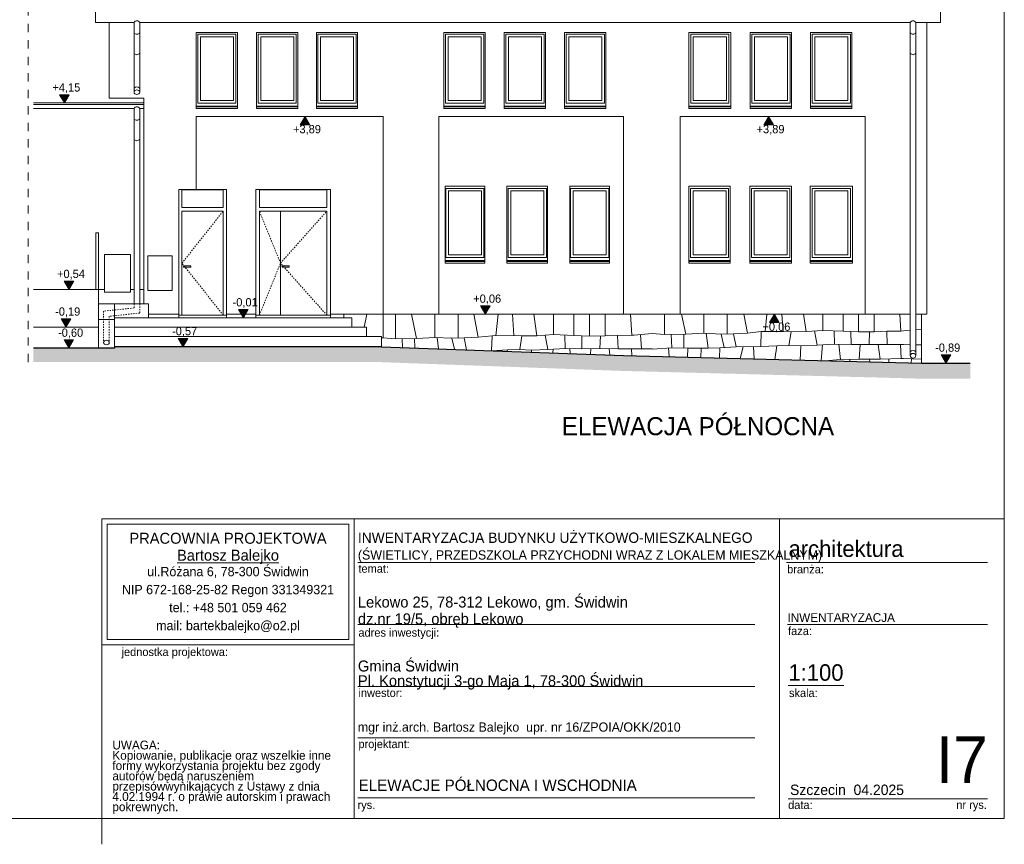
# Model space of a CAD drawing. Extents: x -510370 to -355890, y -22547 to 182180.
# Tile 2 of 256: x -488712 to -469620, y -22547 to -6560. Entities that reach past the tile are written whole.
import ezdxf

# ---------------------------------------------------------------- set-up
doc = ezdxf.new("R2010")
doc.units = 0
doc.header["$MEASUREMENT"] = 0
doc.linetypes.add('Hidden Line', pattern=[50, 25, -25])
doc.linetypes.add('Przerywana', pattern=[320, 160, -160])
for name, color, linetype, lineweight in [('Arch opisy_Nr_Pióra__21', 7, 'Continuous', 9), ('ARCH TABELA_Nr_Pióra__1', 7, 'Continuous', 25), ('ARCH TABELA_Nr_Pióra__21', 7, 'Continuous', 9), ('ARCH TABELA_Nr_Pióra__7', 7, 'Continuous', 13), ('arch wypelnienia_Nr_Pióra__21', 7, 'Continuous', 9), ('INWENT DACH_Nr_Pióra__21', 7, 'Continuous', 9), ('INWENT OPISY_Nr_Pióra__21', 7, 'Continuous', 9), ('INWENT RURY SPUSTOWE_Nr_Pióra__21', 7, 'Continuous', 9), ('INWENT TEREN_Nr_Pióra__1', 7, 'Continuous', 25), ('INWENT WYMIARY_Nr_Pióra__21', 7, 'Continuous', 9), ('INWENT. DRZWI_Nr_Pióra__5', 7, 'Continuous', 13), ('INWENT. OKNA_Nr_Pióra__5', 7, 'Continuous', 13), ('INWENT.ŚCIANY_Nr_Pióra__21', 7, 'Continuous', 9), ('Istniejące schody_Nr_Pióra__21', 7, 'Continuous', 9), ('Istniejące schody_Nr_Pióra__5', 7, 'Continuous', 13)]:
    doc.layers.add(name, color=color, linetype=linetype, lineweight=lineweight)
doc.layers.add('INWENT WYMIARY', color=7, linetype='Continuous')
doc.layers.add('INWENT.ŚCIANY_Nr_Pióra__2', color=7, linetype='Continuous', lineweight=13, true_color=0x7f7f7f)
doc.styles.add('GENERATED_STYLE_1', font='txt')
doc.styles.add('GENERATED_STYLE_5', font='txt')
doc.styles.add('GENERATED_STYLE_6', font='txt')
doc.styles.add('GENERATED_STYLE_7', font='txt')
doc.styles.add('GENERATED_STYLE_8', font='txt')
doc.styles.add('GENERATED_STYLE_9', font='txt')

# ---------------------------------------------------------------- blocks, each defined once
blk = doc.blocks.new('Wymiary_16', base_point=(-474077, -12270))
at = {"layer": 'INWENT WYMIARY_Nr_Pióra__21', "linetype": 'Continuous'}
blk.add_hatch(color=256, dxfattribs=at).paths.add_polyline_path([(-474077, -12270), (-474170, -12430), (-473984, -12430)], flags=0)
for p, q in [((-474077, -12270), (-474197, -12270)), ((-474077, -12270), (-474170, -12430)), ((-474077, -12270), (-473957, -12270)), ((-473984, -12430), (-474077, -12270)), ((-474170, -12430), (-473984, -12430))]:
    blk.add_line(p, q, dxfattribs=at)
at = {"layer": 'INWENT WYMIARY_Nr_Pióra__21', "insert": (-474310, -12622), "char_height": 160, "attachment_point": 7, "style": 'GENERATED_STYLE_1'}
blk.add_mtext('{+0,06}', dxfattribs=at)
blk = doc.blocks.new('Wymiary_89', base_point=(-485548, -12900))
at = {"layer": 'INWENT WYMIARY_Nr_Pióra__21', "linetype": 'Continuous'}
blk.add_hatch(color=256, dxfattribs=at).paths.add_polyline_path([(-485548, -12900), (-485641, -12740), (-485455, -12740)], flags=0)
for p, q in [((-485548, -12900), (-485641, -12740)), ((-485641, -12740), (-485455, -12740)), ((-485455, -12740), (-485548, -12900)), ((-485548, -12900), (-485668, -12900)), ((-485548, -12900), (-485428, -12900))]:
    blk.add_line(p, q, dxfattribs=at)
at = {"layer": 'INWENT WYMIARY_Nr_Pióra__21', "insert": (-485758, -12708), "char_height": 160, "attachment_point": 7, "style": 'GENERATED_STYLE_1'}
blk.add_mtext('{-0,57}', dxfattribs=at)
blk = doc.blocks.new('Wymiary_90', base_point=(-487757, -12930))
at = {"layer": 'INWENT WYMIARY_Nr_Pióra__21', "linetype": 'Continuous'}
blk.add_hatch(color=256, dxfattribs=at).paths.add_polyline_path([(-487757, -12930), (-487850, -12770), (-487665, -12770)], flags=0)
for p, q in [((-487757, -12930), (-487850, -12770)), ((-487850, -12770), (-487665, -12770)), ((-487665, -12770), (-487757, -12930)), ((-487757, -12930), (-487877, -12930)), ((-487757, -12930), (-487637, -12930))]:
    blk.add_line(p, q, dxfattribs=at)
at = {"layer": 'INWENT WYMIARY_Nr_Pióra__21', "insert": (-487968, -12738), "char_height": 160, "attachment_point": 7, "style": 'GENERATED_STYLE_1'}
blk.add_mtext('{-0,60}', dxfattribs=at)
blk = doc.blocks.new('Wymiary_93', base_point=(-484374, -12340))
at = {"layer": 'INWENT WYMIARY_Nr_Pióra__21', "linetype": 'Continuous'}
blk.add_hatch(color=256, dxfattribs=at).paths.add_polyline_path([(-484374, -12340), (-484467, -12180), (-484282, -12180)], flags=0)
for p, q in [((-484374, -12340), (-484467, -12180)), ((-484467, -12180), (-484282, -12180)), ((-484282, -12180), (-484374, -12340)), ((-484374, -12340), (-484494, -12340)), ((-484374, -12340), (-484254, -12340))]:
    blk.add_line(p, q, dxfattribs=at)
at = {"layer": 'INWENT WYMIARY_Nr_Pióra__21', "insert": (-484584, -12148), "char_height": 160, "attachment_point": 7, "style": 'GENERATED_STYLE_1'}
blk.add_mtext('{-0,01}', dxfattribs=at)
blk = doc.blocks.new('Wymiary_94', base_point=(-479685, -12270))
at = {"layer": 'INWENT WYMIARY_Nr_Pióra__21', "linetype": 'Continuous'}
blk.add_hatch(color=256, dxfattribs=at).paths.add_polyline_path([(-479685, -12270), (-479778, -12110), (-479592, -12110)], flags=0)
for p, q in [((-479685, -12270), (-479778, -12110)), ((-479778, -12110), (-479592, -12110)), ((-479592, -12110), (-479685, -12270)), ((-479685, -12270), (-479805, -12270)), ((-479685, -12270), (-479565, -12270))]:
    blk.add_line(p, q, dxfattribs=at)
at = {"layer": 'INWENT WYMIARY_Nr_Pióra__21', "insert": (-479918, -12078), "char_height": 160, "attachment_point": 7, "style": 'GENERATED_STYLE_1'}
blk.add_mtext('{+0,06}', dxfattribs=at)
blk = doc.blocks.new('Wymiary_95', base_point=(-470752, -13220))
at = {"layer": 'INWENT WYMIARY_Nr_Pióra__21', "linetype": 'Continuous'}
blk.add_hatch(color=256, dxfattribs=at).paths.add_polyline_path([(-470752, -13220), (-470845, -13060), (-470659, -13060)], flags=0)
for p, q in [((-470752, -13220), (-470845, -13060)), ((-470845, -13060), (-470659, -13060)), ((-470659, -13060), (-470752, -13220)), ((-470752, -13220), (-470872, -13220)), ((-470752, -13220), (-470632, -13220))]:
    blk.add_line(p, q, dxfattribs=at)
at = {"layer": 'INWENT WYMIARY_Nr_Pióra__21', "insert": (-470962, -13028), "char_height": 160, "attachment_point": 7, "style": 'GENERATED_STYLE_1'}
blk.add_mtext('{-0,89}', dxfattribs=at)
blk = doc.blocks.new('Wymiary_98', base_point=(-483179, -8440))
at = {"layer": 'INWENT WYMIARY_Nr_Pióra__21', "linetype": 'Continuous'}
blk.add_hatch(color=256, dxfattribs=at).paths.add_polyline_path([(-483179, -8440), (-483272, -8600), (-483086, -8600)], flags=0)
for p, q in [((-483179, -8440), (-483299, -8440)), ((-483179, -8440), (-483272, -8600)), ((-483179, -8440), (-483059, -8440)), ((-483086, -8600), (-483179, -8440)), ((-483272, -8600), (-483086, -8600))]:
    blk.add_line(p, q, dxfattribs=at)
at = {"layer": 'INWENT WYMIARY_Nr_Pióra__21', "insert": (-483412, -8792), "char_height": 160, "attachment_point": 7, "style": 'GENERATED_STYLE_1'}
blk.add_mtext('{+3,89}', dxfattribs=at)
blk = doc.blocks.new('Wymiary_99', base_point=(-474191, -8440))
at = {"layer": 'INWENT WYMIARY_Nr_Pióra__21', "linetype": 'Continuous'}
blk.add_hatch(color=256, dxfattribs=at).paths.add_polyline_path([(-474191, -8440), (-474284, -8600), (-474098, -8600)], flags=0)
for p, q in [((-474191, -8440), (-474311, -8440)), ((-474191, -8440), (-474284, -8600)), ((-474191, -8440), (-474071, -8440)), ((-474098, -8600), (-474191, -8440)), ((-474284, -8600), (-474098, -8600))]:
    blk.add_line(p, q, dxfattribs=at)
at = {"layer": 'INWENT WYMIARY_Nr_Pióra__21', "insert": (-474424, -8792), "char_height": 160, "attachment_point": 7, "style": 'GENERATED_STYLE_1'}
blk.add_mtext('{+3,89}', dxfattribs=at)
blk = doc.blocks.new('Wymiary_111', base_point=(-487845, -8175))
at = {"layer": 'INWENT WYMIARY_Nr_Pióra__21', "linetype": 'Continuous'}
blk.add_hatch(color=256, dxfattribs=at).paths.add_polyline_path([(-487845, -8175), (-487938, -8015), (-487752, -8015)], flags=0)
for p, q in [((-487845, -8175), (-487938, -8015)), ((-487938, -8015), (-487752, -8015)), ((-487752, -8015), (-487845, -8175)), ((-487845, -8175), (-487965, -8175)), ((-487845, -8175), (-487725, -8175))]:
    blk.add_line(p, q, dxfattribs=at)
at = {"layer": 'INWENT WYMIARY_Nr_Pióra__21', "insert": (-488078, -7983), "char_height": 160, "attachment_point": 7, "style": 'GENERATED_STYLE_1'}
blk.add_mtext('{+4,15}', dxfattribs=at)
blk = doc.blocks.new('Wymiary_116', base_point=(-487755, -11790))
at = {"layer": 'INWENT WYMIARY_Nr_Pióra__21', "linetype": 'Continuous'}
blk.add_hatch(color=256, dxfattribs=at).paths.add_polyline_path([(-487755, -11790), (-487848, -11630), (-487662, -11630)], flags=0)
for p, q in [((-487755, -11790), (-487848, -11630)), ((-487848, -11630), (-487662, -11630)), ((-487662, -11630), (-487755, -11790)), ((-487755, -11790), (-487875, -11790)), ((-487755, -11790), (-487635, -11790))]:
    blk.add_line(p, q, dxfattribs=at)
at = {"layer": 'INWENT WYMIARY_Nr_Pióra__21', "insert": (-487988, -11598), "char_height": 160, "attachment_point": 7, "style": 'GENERATED_STYLE_1'}
blk.add_mtext('{+0,54}', dxfattribs=at)
blk = doc.blocks.new('Wymiary_117', base_point=(-487815, -12520))
at = {"layer": 'INWENT WYMIARY_Nr_Pióra__21', "linetype": 'Continuous'}
blk.add_hatch(color=256, dxfattribs=at).paths.add_polyline_path([(-487815, -12520), (-487908, -12360), (-487722, -12360)], flags=0)
for p, q in [((-487815, -12520), (-487908, -12360)), ((-487908, -12360), (-487722, -12360)), ((-487722, -12360), (-487815, -12520)), ((-487815, -12520), (-487935, -12520)), ((-487815, -12520), (-487695, -12520))]:
    blk.add_line(p, q, dxfattribs=at)
at = {"layer": 'INWENT WYMIARY_Nr_Pióra__21', "insert": (-488025, -12328), "char_height": 160, "attachment_point": 7, "style": 'GENERATED_STYLE_1'}
blk.add_mtext('{-0,19}', dxfattribs=at)

msp = doc.modelspace()

# ---------------------------------------------------------------- hatches: boundary and pattern name
at = {"layer": 'arch wypelnienia_Nr_Pióra__21', "linetype": 'Continuous'}
msp.add_hatch(color=256, dxfattribs=at).paths.add_polyline_path([(-488444.9, -12929.6), (-488444.9, -13199.4), (-481705.8, -13199.4), (-477014.3, -13369.5), (-471228.8, -13519.6), (-471224.9, -13519.6), (-470279.2, -13519.6), (-470279.2, -13219.6), (-471224.9, -13219.6), (-477004.9, -13069.6), (-481694.9, -12899.6), (-486874.9, -12899.6), (-486874.9, -12929.6)], flags=0)

# ---------------------------------------------------------------- linework, layer by layer
at = {"layer": 'ARCH TABELA_Nr_Pióra__21', "linetype": 'Continuous'}
for p, q in [((-469619.9, 6402.6), (-469619.9, -22047.4)), ((-487119.9, -16236.2), (-469619.9, -16236.2)), ((-487119.9, -22047.4), (-487119.9, -16236.2)), ((-487119.9, -16236.2), (-482226.3, -16236.2)), ((-487119.9, -18683), (-487119.9, -16236.2)), ((-487013.6, -16342.6), (-482332.7, -16342.6)), ((-487013.6, -18576.6), (-487013.6, -16342.6)), ((-482332.7, -18576.6), (-482332.7, -16342.6)), ((-482226.3, -16236.2), (-482226.3, -22047.4)), ((-482226.3, -18683), (-482226.3, -16236.2)), ((-473981.6, -16236.2), (-473981.6, -22047.4)), ((-469619.9, -16236.2), (-469619.9, -22047.4)), ((-482226.3, -22047.4), (-482226.3, -16636.2)), ((-482154.1, -17086.2), (-474454.3, -17086.2)), ((-473842.3, -17086.2), (-469943, -17086.2)), ((-482154.1, -18286.2), (-474454.3, -18286.2)), ((-473824.9, -18286.2), (-469943, -18286.2)), ((-487119.9, -18683), (-482226.3, -18683)), ((-487013.6, -18576.6), (-482332.7, -18576.6)), ((-473813.1, -19468.9), (-472733.4, -19468.9)), ((-482154.1, -19486.2), (-474454.3, -19486.2)), ((-482154.1, -20486.2), (-474454.3, -20486.2)), ((-482154.1, -21647.4), (-474454.3, -21647.4)), ((-473813.1, -21665), (-471531.3, -21665)), ((-471531.3, -21665), (-469943, -21665)), ((-469619.9, -22047.4), (-510369.9, -22047.4)), ((-487119.9, -22547.4), (-487119.9, -22047.4)), ((-487119.9, -22047.4), (-482226.3, -22047.4)), ((-469619.9, -22047.4), (-482226.3, -22047.4))]:
    msp.add_line(p, q, dxfattribs=at)
at = {"layer": 'INWENT DACH_Nr_Pióra__21', "linetype": 'Continuous'}
for p, q in [((-487244.9, -6612.5), (-487244.9, 1576.7)), ((-470854.9, 1576.7), (-470854.9, -6612.5))]:
    msp.add_line(p, q, dxfattribs=at)
for centre in [(-486439.9, -7905.5), (-471389.9, -13015.5)]:
    msp.add_ellipse(centre, major_axis=(55, 0), ratio=0.801342, start_param=0, end_param=3.1415927, dxfattribs=at)
for centre in [(-486439.9, -7965.5), (-487029.9, -12819.6), (-471389.9, -13075.5)]:
    msp.add_ellipse(centre, major_axis=(55, 0), ratio=0.801342, dxfattribs=at)
at = {"layer": 'INWENT OPISY_Nr_Pióra__21', "linetype": 'Przerywana'}
msp.add_line((-488550.5, -13199.4), (-488550.5, -5369.6), dxfattribs=at)
at = {"layer": 'INWENT RURY SPUSTOWE_Nr_Pióra__21', "linetype": 'Continuous'}
for p, q in [((-487244.9, -6612.5), (-486494.9, -6612.5)), ((-486494.9, -6612.5), (-486494.9, -7965.5)), ((-486384.9, -6612.5), (-471444.9, -6612.5)), ((-486384.9, -6612.5), (-486384.9, -7965.5)), ((-471444.9, -6612.5), (-471444.9, -13075.5)), ((-471334.9, -6612.5), (-470854.9, -6612.5)), ((-471334.9, -6612.5), (-471334.9, -13075.5)), ((-488444.9, -8279.6), (-486494.9, -8279.6)), ((-486494.9, -8279.6), (-486494.9, -12069.6)), ((-486384.9, -8279.6), (-486384.9, -12069.6)), ((-486384.9, -8279.6), (-486304.9, -8279.6))]:
    msp.add_line(p, q, dxfattribs=at)
at = {"layer": 'INWENT RURY SPUSTOWE_Nr_Pióra__21', "linetype": 'Hidden Line'}
for p, q in [((-486494.9, -12148.6), (-487084.9, -12210.6)), ((-487084.9, -12210.6), (-487084.9, -12819.6)), ((-486494.9, -12069.6), (-486494.9, -12148.6)), ((-486384.9, -12069.6), (-486384.9, -12247.6)), ((-486384.9, -12247.6), (-486974.9, -12309.6)), ((-486974.9, -12309.6), (-486974.9, -12819.6))]:
    msp.add_line(p, q, dxfattribs=at)
at = {"layer": 'INWENT RURY SPUSTOWE_Nr_Pióra__21', "linetype": 'Continuous'}
for centre, start, end in [((-486439.9, -6647.9), 32.77908, 147.22092), ((-471389.9, -6647.9), 32.77908, 147.22092), ((-486439.9, -6777.1), 212.77908, 327.22092), ((-471389.9, -6777.1), 212.77908, 327.22092), ((-486439.9, -7173.5), 212.77908, 327.22092), ((-471389.9, -7173.5), 212.77908, 327.22092), ((-486439.9, -8315), 32.77908, 147.22092), ((-486439.9, -8444.2), 212.77908, 327.22092), ((-486439.9, -8840.7), 212.77908, 327.22092)]:
    msp.add_arc(centre, 65.4, start, end, dxfattribs=at)
at = {"layer": 'INWENT TEREN_Nr_Pióra__1', "linetype": 'Continuous'}
for p, q in [((-486874.9, -12929.6), (-488444.9, -12929.6)), ((-481694.9, -12899.6), (-486874.9, -12899.6)), ((-486874.9, -12899.6), (-486874.9, -12929.6)), ((-481694.9, -12899.6), (-477004.9, -13069.6)), ((-477004.9, -13069.6), (-471224.9, -13219.6)), ((-471224.9, -13219.6), (-470279.2, -13219.6))]:
    msp.add_line(p, q, dxfattribs=at)
at = {"layer": 'INWENT. DRZWI_Nr_Pióra__5', "linetype": 'Continuous'}
for p, q in [((-485564.9, -9859.6), (-484764.9, -9859.6)), ((-485564.9, -9859.6), (-485564.9, -10199.6)), ((-484764.9, -9859.6), (-484764.9, -10199.6)), ((-484064.9, -9859.6), (-482754.9, -9859.6)), ((-484064.9, -9859.6), (-484064.9, -10199.6)), ((-482754.9, -9859.6), (-482754.9, -10199.6)), ((-485564.9, -10199.6), (-484764.9, -10199.6)), ((-485564.9, -10269.6), (-484764.9, -10269.6)), ((-485564.9, -10269.6), (-485564.9, -12289.6)), ((-484764.9, -10269.6), (-484764.9, -12289.6)), ((-484064.9, -10199.6), (-482754.9, -10199.6)), ((-484064.9, -10269.6), (-482754.9, -10269.6)), ((-484064.9, -10269.6), (-484064.9, -12289.6)), ((-483654.9, -10269.6), (-483654.9, -12289.6)), ((-482754.9, -10269.6), (-482754.9, -12289.6)), ((-485534.9, -11329.6), (-485534.9, -11359.6)), ((-485394.9, -11329.6), (-485534.9, -11329.6)), ((-485534.9, -11359.6), (-485394.9, -11359.6)), ((-485394.9, -11359.6), (-485394.9, -11329.6)), ((-483624.9, -11329.6), (-483624.9, -11359.6)), ((-483484.9, -11329.6), (-483624.9, -11329.6)), ((-483624.9, -11359.6), (-483484.9, -11359.6)), ((-483484.9, -11359.6), (-483484.9, -11329.6))]:
    msp.add_line(p, q, dxfattribs=at)
at = {"layer": 'INWENT. DRZWI_Nr_Pióra__5', "linetype": 'Hidden Line'}
for p, q in [((-485564.9, -11279.6), (-484764.9, -10269.6)), ((-483654.9, -11279.6), (-484064.9, -10269.6)), ((-483654.9, -11279.6), (-482754.9, -10269.6)), ((-484764.9, -12289.6), (-485564.9, -11279.6)), ((-484064.9, -12289.6), (-483654.9, -11279.6)), ((-482754.9, -12289.6), (-483654.9, -11279.6))]:
    msp.add_line(p, q, dxfattribs=at)
at = {"layer": 'INWENT. OKNA_Nr_Pióra__5', "linetype": 'Continuous'}
for p, q in [((-485259, -6839.6), (-484519, -6839.6)), ((-485259, -6839.6), (-485259, -8179.6)), ((-484519, -6839.6), (-484519, -8179.6)), ((-484089, -6839.6), (-483349, -6839.6)), ((-484089, -6839.6), (-484089, -8179.6)), ((-483349, -6839.6), (-483349, -8179.6)), ((-482929, -6839.6), (-482189, -6839.6)), ((-482929, -6839.6), (-482929, -8179.6)), ((-482189, -6839.6), (-482189, -8179.6)), ((-480454.9, -6839.6), (-479714.9, -6839.6)), ((-480454.9, -6839.6), (-480454.9, -8179.6)), ((-479714.9, -6839.6), (-479714.9, -8179.6)), ((-479284.9, -6839.6), (-478544.9, -6839.6)), ((-479284.9, -6839.6), (-479284.9, -8179.6)), ((-478544.9, -6839.6), (-478544.9, -8179.6)), ((-478114.9, -6839.6), (-477374.9, -6839.6)), ((-478114.9, -6839.6), (-478114.9, -8179.6)), ((-477374.9, -6839.6), (-477374.9, -8179.6)), ((-475699.9, -6839.6), (-474959.9, -6839.6)), ((-475699.9, -6839.6), (-475699.9, -8179.6)), ((-474959.9, -6839.6), (-474959.9, -8179.6)), ((-474514.9, -6839.6), (-473774.9, -6839.6)), ((-474514.9, -6839.6), (-474514.9, -8179.6)), ((-473774.9, -6839.6), (-473774.9, -8179.6)), ((-473344.9, -6839.6), (-472604.9, -6839.6)), ((-473344.9, -6839.6), (-473344.9, -8179.6)), ((-472604.9, -6839.6), (-472604.9, -8179.6)), ((-485209, -6889.6), (-485209, -8129.6)), ((-485209, -6889.6), (-484569, -6889.6)), ((-484569, -6889.6), (-484569, -8129.6)), ((-484039, -6889.6), (-484039, -8129.6)), ((-484039, -6889.6), (-483399, -6889.6)), ((-483399, -6889.6), (-483399, -8129.6)), ((-482879, -6889.6), (-482879, -8129.6)), ((-482879, -6889.6), (-482239, -6889.6)), ((-482239, -6889.6), (-482239, -8129.6)), ((-480404.9, -6889.6), (-480404.9, -8129.6)), ((-480404.9, -6889.6), (-479764.9, -6889.6)), ((-479764.9, -6889.6), (-479764.9, -8129.6)), ((-479234.9, -6889.6), (-479234.9, -8129.6)), ((-479234.9, -6889.6), (-478594.9, -6889.6)), ((-478594.9, -6889.6), (-478594.9, -8129.6)), ((-478064.9, -6889.6), (-478064.9, -8129.6)), ((-478064.9, -6889.6), (-477424.9, -6889.6)), ((-477424.9, -6889.6), (-477424.9, -8129.6)), ((-475649.9, -6889.6), (-475649.9, -8129.6)), ((-475649.9, -6889.6), (-475009.9, -6889.6)), ((-475009.9, -6889.6), (-475009.9, -8129.6)), ((-474464.9, -6889.6), (-474464.9, -8129.6)), ((-474464.9, -6889.6), (-473824.9, -6889.6)), ((-473824.9, -6889.6), (-473824.9, -8129.6)), ((-473294.9, -6889.6), (-473294.9, -8129.6)), ((-473294.9, -6889.6), (-472654.9, -6889.6)), ((-472654.9, -6889.6), (-472654.9, -8129.6)), ((-485259, -8179.6), (-484519, -8179.6)), ((-485209, -8129.6), (-484569, -8129.6)), ((-484089, -8179.6), (-483349, -8179.6)), ((-484039, -8129.6), (-483399, -8129.6)), ((-482929, -8179.6), (-482189, -8179.6)), ((-482879, -8129.6), (-482239, -8129.6)), ((-480454.9, -8179.6), (-479714.9, -8179.6)), ((-480404.9, -8129.6), (-479764.9, -8129.6)), ((-479284.9, -8179.6), (-478544.9, -8179.6)), ((-479234.9, -8129.6), (-478594.9, -8129.6)), ((-478114.9, -8179.6), (-477374.9, -8179.6)), ((-478064.9, -8129.6), (-477424.9, -8129.6)), ((-475699.9, -8179.6), (-474959.9, -8179.6)), ((-475649.9, -8129.6), (-475009.9, -8129.6)), ((-474514.9, -8179.6), (-473774.9, -8179.6)), ((-474464.9, -8129.6), (-473824.9, -8129.6)), ((-473344.9, -8179.6), (-472604.9, -8179.6)), ((-473294.9, -8129.6), (-472654.9, -8129.6)), ((-480449.9, -9829.6), (-479709.9, -9829.6)), ((-480449.9, -9829.6), (-480449.9, -11169.6)), ((-480399.9, -9879.6), (-480399.9, -11119.6)), ((-480399.9, -9879.6), (-479759.9, -9879.6)), ((-479759.9, -9879.6), (-479759.9, -11119.6)), ((-479709.9, -9829.6), (-479709.9, -11169.6)), ((-479239.9, -9829.6), (-478499.9, -9829.6)), ((-479239.9, -9829.6), (-479239.9, -11169.6)), ((-479189.9, -9879.6), (-479189.9, -11119.6)), ((-479189.9, -9879.6), (-478549.9, -9879.6)), ((-478549.9, -9879.6), (-478549.9, -11119.6)), ((-478499.9, -9829.6), (-478499.9, -11169.6)), ((-478029.9, -9829.6), (-477289.9, -9829.6)), ((-478029.9, -9829.6), (-478029.9, -11169.6)), ((-477979.9, -9879.6), (-477979.9, -11119.6)), ((-477979.9, -9879.6), (-477339.9, -9879.6)), ((-477339.9, -9879.6), (-477339.9, -11119.6)), ((-477289.9, -9829.6), (-477289.9, -11169.6)), ((-475704.9, -9829.6), (-474964.9, -9829.6)), ((-475704.9, -9829.6), (-475704.9, -11169.6)), ((-475654.9, -9879.6), (-475654.9, -11119.6)), ((-475654.9, -9879.6), (-475014.9, -9879.6)), ((-475014.9, -9879.6), (-475014.9, -11119.6)), ((-474964.9, -9829.6), (-474964.9, -11169.6)), ((-474519.9, -9829.6), (-473779.9, -9829.6)), ((-474519.9, -9829.6), (-474519.9, -11169.6)), ((-474469.9, -9879.6), (-474469.9, -11119.6)), ((-474469.9, -9879.6), (-473829.9, -9879.6)), ((-473829.9, -9879.6), (-473829.9, -11119.6)), ((-473779.9, -9829.6), (-473779.9, -11169.6)), ((-473344.9, -9829.6), (-472604.9, -9829.6)), ((-473344.9, -9829.6), (-473344.9, -11169.6)), ((-473294.9, -9879.6), (-473294.9, -11119.6)), ((-473294.9, -9879.6), (-472654.9, -9879.6)), ((-472654.9, -9879.6), (-472654.9, -11119.6)), ((-472604.9, -9829.6), (-472604.9, -11169.6)), ((-480449.9, -11169.6), (-479709.9, -11169.6)), ((-480399.9, -11119.6), (-479759.9, -11119.6)), ((-479239.9, -11169.6), (-478499.9, -11169.6)), ((-479189.9, -11119.6), (-478549.9, -11119.6)), ((-478029.9, -11169.6), (-477289.9, -11169.6)), ((-477979.9, -11119.6), (-477339.9, -11119.6)), ((-475704.9, -11169.6), (-474964.9, -11169.6)), ((-475654.9, -11119.6), (-475014.9, -11119.6)), ((-474519.9, -11169.6), (-473779.9, -11169.6)), ((-474469.9, -11119.6), (-473829.9, -11119.6)), ((-473344.9, -11169.6), (-472604.9, -11169.6)), ((-473294.9, -11119.6), (-472654.9, -11119.6))]:
    msp.add_line(p, q, dxfattribs=at)
at = {"layer": 'INWENT.ŚCIANY_Nr_Pióra__2', "linetype": 'Continuous'}
for p, q in [((-482426.7, -12339.6), (-482426.7, -12269.6)), ((-482032.6, -12519.6), (-481981.5, -12269.6)), ((-481664.9, -12728.4), (-481664.9, -12269.6)), ((-481425.8, -12747.3), (-481425.8, -12269.6)), ((-481016.9, -12739.7), (-481113.1, -12269.6)), ((-480664, -12719), (-480664, -12269.6)), ((-480212.1, -12733.6), (-480212.1, -12269.6)), ((-479819.2, -12716.4), (-479908.2, -12269.6)), ((-479478.5, -12686), (-479433.3, -12269.6)), ((-479130, -12684.8), (-479157.5, -12269.6)), ((-478682, -12688), (-478744.8, -12269.6)), ((-478360.9, -12666.1), (-478360.9, -12269.6)), ((-477966.6, -12680.8), (-477966.6, -12269.6)), ((-477665.2, -12695.6), (-477665.2, -12269.6)), ((-477360.9, -12691), (-477360.9, -12269.6)), ((-476844.3, -12678.2), (-476868, -12269.6)), ((-476205.8, -12665.7), (-476205.8, -12269.6)), ((-475796.9, -12658.1), (-475876.4, -12269.6)), ((-475444, -12637.4), (-475444, -12269.6)), ((-474992.1, -12652), (-474992.1, -12269.6)), ((-474599.2, -12634.8), (-474671.9, -12269.6)), ((-474258.5, -12604.4), (-474222.1, -12269.6)), ((-473910, -12603.2), (-473932.1, -12269.6)), ((-473462, -12606.4), (-473512.5, -12269.6)), ((-473140.9, -12584.5), (-473140.9, -12269.6)), ((-472746.6, -12599.2), (-472746.6, -12269.6)), ((-472445.2, -12613.9), (-472445.2, -12269.6)), ((-472140.9, -12609.4), (-472140.9, -12269.6)), ((-471624.3, -12596.6), (-471643.2, -12269.6)), ((-473140.9, -12584.5), (-473462, -12606.4)), ((-473250.2, -12873.1), (-473301.5, -12595.4)), ((-472746.6, -12599.2), (-473140.9, -12584.5)), ((-472919.1, -12592.7), (-472913.1, -12850.5)), ((-472445.2, -12613.9), (-472746.6, -12599.2)), ((-471898.8, -12599.8), (-472140.9, -12609.4)), ((-471624.3, -12596.7), (-471898.8, -12599.8)), ((-471888.5, -12860), (-471898.8, -12599.8)), ((-471574.9, -12592.7), (-471624.3, -12596.6)), ((-471444.9, -12582.5), (-471574.9, -12592.7)), ((-471224.9, -12565.1), (-471334.9, -12573.8)), ((-481694.9, -12727.8), (-481664.9, -12728.4)), ((-481425.8, -12747.3), (-481664.9, -12728.4)), ((-481016.9, -12739.7), (-481425.8, -12747.3)), ((-481296.9, -12744.9), (-481289.5, -12914.3)), ((-481052.9, -12922.9), (-481056.3, -12740.5)), ((-480664, -12719), (-481016.9, -12739.7)), ((-480332.4, -12737.2), (-480664, -12719)), ((-480590.7, -12939.6), (-480619.7, -12721.4)), ((-480332.4, -12737.2), (-480091.8, -12730.1)), ((-480283.9, -12950.8), (-480332.4, -12737.2)), ((-479819.2, -12716.4), (-480091.8, -12730.1)), ((-480091.8, -12730.1), (-480046.8, -12959.4)), ((-479553.1, -12686.2), (-479819.2, -12716.4)), ((-479562.2, -12976.9), (-479553.1, -12686.2)), ((-479553.1, -12686.2), (-479130, -12684.8)), ((-478975.4, -12691.2), (-479130, -12684.8)), ((-479016.5, -12956.2), (-478975.4, -12691.2)), ((-478975.4, -12691.2), (-478682, -12688)), ((-478360.9, -12666.1), (-478682, -12688)), ((-478470.2, -12954.8), (-478521.5, -12677.1)), ((-477966.6, -12680.8), (-478360.9, -12666.1)), ((-478139.1, -12674.4), (-478133.1, -12932.1)), ((-477665.2, -12695.6), (-477966.6, -12680.8)), ((-477812.4, -12940), (-477814.6, -12688.2)), ((-477360.9, -12691), (-477665.2, -12695.6)), ((-477461.6, -12936.7), (-477450.8, -12692.4)), ((-477118.8, -12681.4), (-477360.9, -12691)), ((-476844.3, -12678.3), (-477118.8, -12681.4)), ((-477108.5, -12941.7), (-477118.8, -12681.4)), ((-476794.9, -12674.3), (-476844.3, -12678.2)), ((-476444.9, -12646.7), (-476794.9, -12674.3)), ((-476651.9, -12943.3), (-476673.8, -12664.8)), ((-476205.8, -12665.7), (-476444.9, -12646.7)), ((-475796.9, -12658.1), (-476205.8, -12665.7)), ((-476076.9, -12663.3), (-476065.7, -12919.3)), ((-475831.3, -12925.1), (-475836.3, -12658.8)), ((-475444, -12637.4), (-475796.9, -12658.1)), ((-475112.4, -12655.5), (-475444, -12637.4)), ((-475361.6, -12926.9), (-475399.7, -12639.8)), ((-475112.4, -12655.5), (-474871.8, -12648.4)), ((-475053.5, -12914.8), (-475112.4, -12655.5)), ((-474599.2, -12634.8), (-474871.8, -12648.4)), ((-474871.8, -12648.4), (-474821.8, -12902.8)), ((-474333.1, -12604.6), (-474599.2, -12634.8)), ((-474342.2, -12895.4), (-474333.1, -12604.6)), ((-474333.1, -12604.6), (-473910, -12603.2)), ((-473755.4, -12609.5), (-473910, -12603.2)), ((-473796.5, -12874.5), (-473755.4, -12609.5)), ((-473755.4, -12609.5), (-473462, -12606.4)), ((-472592.4, -12858.4), (-472594.6, -12606.6)), ((-472140.9, -12609.4), (-472445.2, -12613.9)), ((-472241.6, -12855), (-472230.8, -12610.7)), ((-479253.3, -12963.4), (-479561.3, -12977)), ((-479256.9, -12988), (-479253.3, -12963.4)), ((-479253.3, -12963.4), (-479016.5, -12956.2)), ((-478786.2, -12965.6), (-479016.5, -12956.2)), ((-478788.3, -13005), (-478786.2, -12965.6)), ((-478786.2, -12965.6), (-478470.2, -12954.8)), ((-478133.1, -12932.1), (-478470.2, -12954.8)), ((-478366.7, -12947.8), (-478371.9, -13020.1)), ((-478133.1, -12932.1), (-477812.4, -12940)), ((-478036.5, -13032.2), (-478046.9, -12934.2)), ((-477812.4, -12940), (-477461.6, -12936.7)), ((-477642.4, -13046.5), (-477637, -12938.3)), ((-477108.5, -12941.7), (-477461.6, -12936.7)), ((-477269.5, -13060), (-477285, -12939.2)), ((-477108.5, -12941.7), (-476850.8, -12939.7)), ((-476794.9, -12940.7), (-476850.8, -12939.7)), ((-476844.6, -13073.8), (-476850.8, -12939.7)), ((-476651.9, -12943.3), (-476794.9, -12940.7)), ((-476444.9, -12943.3), (-476651.9, -12943.3)), ((-476065.7, -12919.3), (-476444.9, -12949.6)), ((-476120, -13092.6), (-476133.4, -12924.7)), ((-476065.7, -12919.3), (-475759.1, -12926.9)), ((-475759.1, -12926.9), (-475764.3, -13101.8)), ((-475759.1, -12926.9), (-475361.6, -12926.9)), ((-475497.9, -12926.9), (-475503.3, -13108.6)), ((-475135.1, -12919), (-475361.6, -12926.9)), ((-475145.7, -13117.9), (-475135.1, -12919)), ((-475135.1, -12919), (-474821.8, -12902.8)), ((-474821.8, -12902.8), (-474342.2, -12895.4)), ((-474744.9, -13128.3), (-474685.7, -12900.7)), ((-474481.3, -12897.5), (-474469.6, -13135.4)), ((-474033.3, -12881.7), (-474342.2, -12895.4)), ((-474072.3, -13145.7), (-474033.3, -12881.7)), ((-474033.3, -12881.7), (-473796.5, -12874.5)), ((-473566.2, -12884), (-473796.5, -12874.5)), ((-473580.9, -13158.5), (-473566.2, -12884)), ((-473566.2, -12884), (-473250.2, -12873.1)), ((-472913.1, -12850.5), (-473250.2, -12873.1)), ((-473146.7, -12866.2), (-473168.3, -13169.2)), ((-472913.1, -12850.5), (-472592.4, -12858.4)), ((-472795.4, -13149.7), (-472826.9, -12852.6)), ((-472592.4, -12858.4), (-472241.6, -12855)), ((-472431.2, -13143), (-472417, -12856.7)), ((-471888.5, -12860), (-472241.6, -12855)), ((-472028.5, -13140.8), (-472065, -12857.5)), ((-471888.5, -12860), (-471630.8, -12858.1)), ((-471574.9, -12859.1), (-471630.8, -12858.1)), ((-471618.3, -13127.6), (-471630.8, -12858.1)), ((-471444.9, -12861.4), (-471574.9, -12859.1)), ((-471224.9, -12861.7), (-471334.9, -12861.7)), ((-472795.4, -13149.7), (-473101.4, -13170.9)), ((-472999.9, -13163.9), (-473001, -13173.5)), ((-472431.2, -13143), (-472795.4, -13149.7)), ((-472612.3, -13146.3), (-472616.7, -13183.5)), ((-472028.5, -13140.8), (-472431.2, -13143)), ((-472232.1, -13141.9), (-472225.9, -13193.6)), ((-471618.3, -13127.6), (-472028.5, -13140.8)), ((-471861.4, -13135.4), (-471861.4, -13203.1)), ((-471574.9, -13128.9), (-471618.3, -13127.6)), ((-471224.9, -13139.6), (-471574.9, -13128.9)), ((-471421.6, -13133.6), (-471428.1, -13214.3))]:
    msp.add_line(p, q, dxfattribs=at)
at = {"layer": 'INWENT.ŚCIANY_Nr_Pióra__21', "linetype": 'Continuous'}
for p, q in [((-486974.9, -8084.6), (-486974.9, -6612.5)), ((-471124.9, -6612.5), (-471124.9, -12269.6)), ((-485289, -8280.6), (-485289, -6809.6)), ((-484489, -6809.6), (-485289, -6809.6)), ((-484489, -8280.6), (-484489, -6809.6)), ((-484119, -8280.6), (-484119, -6809.6)), ((-483319, -6809.6), (-484119, -6809.6)), ((-483319, -8280.6), (-483319, -6809.6)), ((-482959, -8280.6), (-482959, -6809.6)), ((-482159, -6809.6), (-482959, -6809.6)), ((-482159, -8280.6), (-482159, -6809.6)), ((-480484.9, -8280.6), (-480484.9, -6809.6)), ((-479684.9, -6809.6), (-480484.9, -6809.6)), ((-479684.9, -8280.6), (-479684.9, -6809.6)), ((-479314.9, -8280.6), (-479314.9, -6809.6)), ((-478514.9, -6809.6), (-479314.9, -6809.6)), ((-478514.9, -8280.6), (-478514.9, -6809.6)), ((-478144.9, -8280.6), (-478144.9, -6809.6)), ((-477344.9, -6809.6), (-478144.9, -6809.6)), ((-477344.9, -8280.6), (-477344.9, -6809.6)), ((-475734.9, -8280.6), (-475734.9, -6809.6)), ((-474924.9, -6809.6), (-475734.9, -6809.6)), ((-474924.9, -8280.6), (-474924.9, -6809.6)), ((-474544.9, -8280.6), (-474544.9, -6809.6)), ((-473744.9, -6809.6), (-474544.9, -6809.6)), ((-473744.9, -8280.6), (-473744.9, -6809.6)), ((-473374.9, -8280.6), (-473374.9, -6809.6)), ((-472574.9, -6809.6), (-473374.9, -6809.6)), ((-472574.9, -8280.6), (-472574.9, -6809.6)), ((-488444.9, -8174.6), (-486304.9, -8174.6)), ((-488444.9, -8204.6), (-486304.9, -8204.6)), ((-486974.9, -8084.6), (-486304.9, -8084.6)), ((-486304.9, -8084.6), (-486304.9, -12069.6)), ((-484489, -8239.6), (-485289, -8239.6)), ((-484489, -8250.6), (-485289, -8250.6)), ((-484489, -8280.6), (-485289, -8280.6)), ((-483319, -8239.6), (-484119, -8239.6)), ((-483319, -8250.6), (-484119, -8250.6)), ((-483319, -8280.6), (-484119, -8280.6)), ((-482159, -8239.6), (-482959, -8239.6)), ((-482159, -8250.6), (-482959, -8250.6)), ((-482159, -8280.6), (-482959, -8280.6)), ((-479684.9, -8239.6), (-480484.9, -8239.6)), ((-479684.9, -8250.6), (-480484.9, -8250.6)), ((-479684.9, -8280.6), (-480484.9, -8280.6)), ((-478514.9, -8239.6), (-479314.9, -8239.6)), ((-478514.9, -8250.6), (-479314.9, -8250.6)), ((-478514.9, -8280.6), (-479314.9, -8280.6)), ((-477344.9, -8239.6), (-478144.9, -8239.6)), ((-477344.9, -8250.6), (-478144.9, -8250.6)), ((-477344.9, -8280.6), (-478144.9, -8280.6)), ((-474924.9, -8239.6), (-475734.9, -8239.6)), ((-474924.9, -8250.6), (-475734.9, -8250.6)), ((-474924.9, -8280.6), (-475734.9, -8280.6)), ((-473744.9, -8239.6), (-474544.9, -8239.6)), ((-473744.9, -8250.6), (-474544.9, -8250.6)), ((-473744.9, -8280.6), (-474544.9, -8280.6)), ((-472574.9, -8239.6), (-473374.9, -8239.6)), ((-472574.9, -8250.6), (-473374.9, -8250.6)), ((-472574.9, -8280.6), (-473374.9, -8280.6)), ((-485289, -8439.6), (-485289, -9849.6)), ((-481664.9, -8439.6), (-485289, -8439.6)), ((-481664.9, -12269.6), (-481664.9, -8439.6)), ((-480584.9, -8439.6), (-480584.9, -12269.6)), ((-477004.9, -8439.6), (-480584.9, -8439.6)), ((-477004.9, -12269.6), (-477004.9, -8439.6)), ((-475904.9, -8439.6), (-475904.9, -12269.6)), ((-472314.9, -8439.6), (-475904.9, -8439.6)), ((-472314.9, -8439.6), (-472314.9, -12269.6)), ((-485624.9, -9849.6), (-485624.9, -12339.6)), ((-485624.9, -9849.6), (-484704.9, -9849.6)), ((-484704.9, -9849.6), (-484704.9, -12339.6)), ((-484134.9, -9849.6), (-484134.9, -12339.6)), ((-484134.9, -9849.6), (-482684.9, -9849.6)), ((-482684.9, -9849.6), (-482684.9, -12339.6)), ((-480464.9, -9789.6), (-479694.9, -9789.6)), ((-480464.9, -11279.6), (-480464.9, -9789.6)), ((-479694.9, -11279.6), (-479694.9, -9789.6)), ((-479264.9, -11279.6), (-479264.9, -9789.6)), ((-479264.9, -9789.6), (-478474.9, -9789.6)), ((-478474.9, -11279.6), (-478474.9, -9789.6)), ((-478044.9, -11279.6), (-478044.9, -9789.6)), ((-478044.9, -9789.6), (-477274.9, -9789.6)), ((-477274.9, -11279.6), (-477274.9, -9789.6)), ((-475734.9, -11279.6), (-475734.9, -9789.6)), ((-475734.9, -9789.6), (-474934.9, -9789.6)), ((-474934.9, -11279.6), (-474934.9, -9789.6)), ((-474554.9, -11279.6), (-474554.9, -9789.6)), ((-474554.9, -9789.6), (-473744.9, -9789.6)), ((-473744.9, -11279.6), (-473744.9, -9789.6)), ((-473384.9, -9789.6), (-473384.9, -11279.6)), ((-473384.9, -9789.6), (-472564.9, -9789.6)), ((-472564.9, -9789.6), (-472564.9, -11279.6)), ((-487064.9, -11839.6), (-487064.9, -11109.6)), ((-486564.9, -11109.6), (-487064.9, -11109.6)), ((-486564.9, -11839.6), (-486564.9, -11109.6)), ((-486224.9, -11809.6), (-486224.9, -11139.6)), ((-485754.9, -11139.6), (-486224.9, -11139.6)), ((-485754.9, -11809.6), (-485754.9, -11139.6)), ((-480464.9, -11229.6), (-479694.9, -11229.6)), ((-480464.9, -11249.6), (-479694.9, -11249.6)), ((-479264.9, -11229.6), (-478474.9, -11229.6)), ((-479264.9, -11249.6), (-478474.9, -11249.6)), ((-478044.9, -11229.6), (-477274.9, -11229.6)), ((-478044.9, -11249.6), (-477274.9, -11249.6)), ((-475734.9, -11229.6), (-474934.9, -11229.6)), ((-475734.9, -11249.6), (-474934.9, -11249.6)), ((-474554.9, -11229.6), (-473744.9, -11229.6)), ((-474554.9, -11249.6), (-473744.9, -11249.6)), ((-473384.9, -11229.6), (-472564.9, -11229.6)), ((-473384.9, -11249.6), (-472564.9, -11249.6)), ((-480464.9, -11279.6), (-479694.9, -11279.6)), ((-479264.9, -11279.6), (-478474.9, -11279.6)), ((-478044.9, -11279.6), (-477274.9, -11279.6)), ((-475734.9, -11279.6), (-474934.9, -11279.6)), ((-474554.9, -11279.6), (-473744.9, -11279.6)), ((-473384.9, -11279.6), (-472564.9, -11279.6)), ((-485754.9, -11809.6), (-486224.9, -11809.6)), ((-486564.9, -11839.6), (-487064.9, -11839.6)), ((-486214.9, -12269.6), (-485624.9, -12269.6)), ((-484704.9, -12269.6), (-484134.9, -12269.6)), ((-482684.9, -12269.6), (-471444.9, -12269.6)), ((-471334.9, -12269.6), (-471124.9, -12269.6)), ((-471224.9, -12269.6), (-471224.9, -13219.6))]:
    msp.add_line(p, q, dxfattribs=at)
at = {"layer": 'Istniejące schody_Nr_Pióra__21', "linetype": 'Continuous'}
for p, q in [((-487234.9, -10689.6), (-487234.9, -11789.6)), ((-487184.9, -10689.6), (-487234.9, -10689.6)), ((-487184.9, -10689.6), (-487184.9, -11789.6))]:
    msp.add_line(p, q, dxfattribs=at)
at = {"layer": 'Istniejące schody_Nr_Pióra__5', "linetype": 'Continuous'}
for p, q in [((-487064.9, -11789.6), (-488444.9, -11789.6)), ((-487184.9, -11789.6), (-487184.9, -12929.6)), ((-486494.9, -11789.6), (-486564.9, -11789.6)), ((-486304.9, -11789.6), (-486384.9, -11789.6)), ((-486214.9, -12069.6), (-487184.9, -12069.6)), ((-486874.9, -12069.6), (-486874.9, -12929.6)), ((-486214.9, -12069.6), (-486214.9, -12339.6)), ((-486874.9, -12369.6), (-487184.9, -12369.6)), ((-486874.9, -12339.6), (-482274.9, -12339.6)), ((-485624.9, -12289.6), (-484704.9, -12289.6)), ((-484764.9, -12289.6), (-485564.9, -12289.6)), ((-484134.9, -12289.6), (-482684.9, -12289.6)), ((-482274.9, -12339.6), (-482274.9, -12519.6)), ((-487184.9, -12519.6), (-488444.9, -12519.6)), ((-486874.9, -12519.6), (-481984.9, -12519.6)), ((-481984.9, -12519.6), (-481984.9, -12699.6)), ((-486874.9, -12699.6), (-481694.9, -12699.6)), ((-481694.9, -12699.6), (-481694.9, -12899.6))]:
    msp.add_line(p, q, dxfattribs=at)

# ---------------------------------------------------------------- block references
at = {"layer": 'INWENT WYMIARY', "linetype": 'Continuous'}
for name, p in [('Wymiary_111', (-487844.9, -8174.6)), ('Wymiary_98', (-483179.1, -8439.6)), ('Wymiary_99', (-474190.8, -8439.6)), ('Wymiary_116', (-487754.9, -11789.6)), ('Wymiary_93', (-484374.4, -12339.6)), ('Wymiary_94', (-479684.9, -12269.6)), ('Wymiary_117', (-487814.9, -12519.6)), ('Wymiary_16', (-474076.8, -12269.6)), ('Wymiary_90', (-487757.5, -12929.6)), ('Wymiary_89', (-485547.7, -12899.6)), ('Wymiary_95', (-470752.1, -13219.6))]:
    msp.add_blockref(name, p, dxfattribs=at)

# ---------------------------------------------------------------- texts
at = {"layer": 'Arch opisy_Nr_Pióra__21', "linetype": 'Continuous', "insert": (-472920.7, -14265.8), "char_height": 350, "attachment_point": 3, "style": 'GENERATED_STYLE_6'}
msp.add_mtext('{ELEWACJA PÓŁNOCNA}', dxfattribs=at)
at = {"layer": 'ARCH TABELA_Nr_Pióra__1', "linetype": 'Continuous', "insert": (-482154.1, -17081.5), "char_height": 200, "attachment_point": 7, "line_spacing_factor": 1.031617, "style": 'GENERATED_STYLE_5'}
msp.add_mtext('{\\pt22543.3;INWENTARYZACJA BUDYNKU UŻYTKOWO-MIESZKALNEGO\\P\\pt22543.3;\\H0.900000x;(ŚWIETLICY, PRZEDSZKOLA PRZYCHODNI WRAZ Z LOKALEM MIESZKALNYM)}', dxfattribs=at)
at = {"layer": 'ARCH TABELA_Nr_Pióra__1', "linetype": 'Continuous', "insert": (-482140.3, -21292.1), "char_height": 220, "attachment_point": 1, "style": 'GENERATED_STYLE_9'}
msp.add_mtext('{ELEWACJE PÓŁNOCNA I WSCHODNIA}', dxfattribs=at)
at = {"layer": 'ARCH TABELA_Nr_Pióra__21', "linetype": 'Continuous', "insert": (-482154.1, -19547.5), "char_height": 212.766, "attachment_point": 7, "line_spacing_factor": 0.807442, "style": 'GENERATED_STYLE_7'}
msp.add_mtext('{Gmina Świdwin\\PPl. Konstytucji 3-go Maja 1, 78-300 Świdwin}', dxfattribs=at)
at = {"layer": 'ARCH TABELA_Nr_Pióra__7', "linetype": 'Continuous', "char_height": 212.766}
for s, insert, attachment_point, line_spacing_factor, style in [('{PRACOWNIA PROJEKTOWA\\P\\LBartosz Balejko}', (-484673.1, -16507.5), 2, 0.926719, 'GENERATED_STYLE_8'), ('{Lekowo 25, 78-312 Lekowo, gm. Świdwin\\Pdz.nr 19/5, obręb Lekowo}', (-482154.1, -18347.5), 7, 0.918867, 'GENERATED_STYLE_7')]:
    msp.add_mtext(s, dxfattribs=dict(at, insert=insert, attachment_point=attachment_point, line_spacing_factor=line_spacing_factor, style=style))
at = {"layer": 'ARCH TABELA_Nr_Pióra__7', "linetype": 'Continuous', "style": 'GENERATED_STYLE_7'}
for s, insert, char_height, attachment_point in [('{architektura}', (-473803.7, -16656.5), 319.16, 1), ('{temat:}', (-482143.4, -17122.7), 159.58, 1), ('{branża:}', (-473830.5, -17135), 159.58, 1), ('{INWENTARYZACJA}', (-473824.9, -18066.5), 170, 1), ('{faza:}', (-473813.1, -18331.3), 159.58, 1), ('{adres inwestycji:}', (-482143.4, -18362.4), 159.58, 1), ('{jednostka projektowa:}', (-486737, -18737.6), 159.58, 1), ('{1:100}', (-473805.8, -19057.6), 319.16, 1), ('{inwestor:}', (-482143.4, -19531.3), 159.58, 1), ('{skala:}', (-473795.4, -19533.2), 159.58, 1), ('{mgr inż.arch. Bartosz Balejko  upr. nr 16/ZPOIA/OKK/2010}', (-482156.3, -20184.3), 180, 1), ('{projektant:}', (-482143.4, -20522.7), 159.58, 1), ('{I7}', (-469943, -20456.4), 900, 3), ('{Szczecin  04.2025}', (-473774.4, -21390), 202.128, 1), ('{rys.}', (-482161.3, -21704.5), 159.58, 1), ('{data:}', (-473811.7, -21704.5), 159.58, 1), ('{nr rys.}', (-470550.9, -21701.5), 159.58, 1)]:
    msp.add_mtext(s, dxfattribs=dict(at, insert=insert, char_height=char_height, attachment_point=attachment_point))
for s, insert, char_height, width, attachment_point, line_spacing_factor in [('{ul.Różana 6, 78-300 Świdwin\\PNIP 672-168-25-82 Regon 331349321\\Ptel.: +48 501 059 462\\Pmail: bartekbalejko@o2.pl}', (-484673.1, -17169.5), 180.852, 4680.851, 2, 1.156383), ('{UWAGA:\\PKopiowanie, publikacje oraz wszelkie inne formy wykorzystania projektu bez zgody autorów będą naruszeniem przepisówwynikających z Ustawy z dnia 4.02.1994 r. o prawie autorskim i prawach pokrewnych.}', (-486914.8, -20537.6), 170.2128, 4483.408, 1, 0.703415)]:
    msp.add_mtext(s, dxfattribs=dict(at, insert=insert, char_height=char_height, width=width, attachment_point=attachment_point, line_spacing_factor=line_spacing_factor))

doc.saveas('drawing.dxf')
